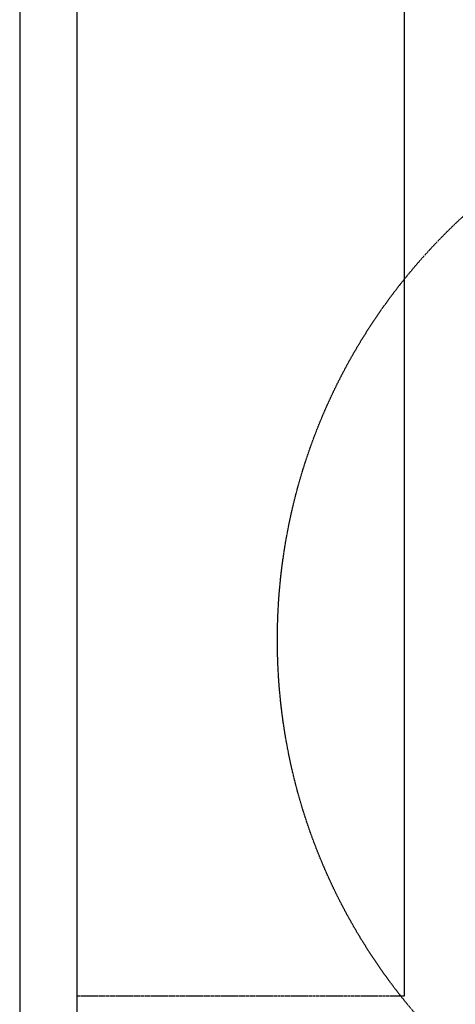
# Model space of a CAD drawing. Header units: inches. Extents: x -4968858 to -265257, y -220693 to 1871410.
# Tile 229 of 256: x -1885238 to -1884965, y 1194171 to 1194789. Entities that reach past the tile are written whole.
import ezdxf

# ---------------------------------------------------------------- set-up
doc = ezdxf.new("R2010")
doc.units = ezdxf.units.IN
doc.header["$MEASUREMENT"] = 0
for name, pattern in [('CENTER', [2, 1.25, -0.25, 0.25, -0.25]), ('CONTINOUS', [0]), ('HIDDEN', [0.375, 0.25, -0.125])]:
    doc.linetypes.add(name, pattern=pattern)
doc.layers.add('GRID', color=8, linetype='Continuous')
doc.layers.add('IPB', color=6, linetype='Continuous')

# ---------------------------------------------------------------- blocks, each defined once
blk = doc.blocks.new('UTCOMBINE')
at = {"color": 6, "linetype": 'CENTER'}
for p, q in [((-716826.97, 45382.89, 0), (-716826.97, 46911.52, 0)), ((-717068.59, 46783.94, 0), (-716862.97, 46783.94, 0))]:
    blk.add_line(p, q, dxfattribs=at)
at = {"color": 6}
for p, q in [((-716862.97, 45726.59, 0), (-716862.97, 46828.94, 0)), ((-716826.97, 45220.29, 0), (-716826.97, 46829.58, 0)), ((-717068.59, 45383.96, 0), (-717068.59, 46783.94, 0)), ((-717068.59, 45383.96, 0), (-717068.59, 46783.94, 0))]:
    blk.add_line(p, q, dxfattribs=at)
at = {"layer": 'IPB', "linetype": 'HIDDEN'}
blk.add_circle((-717350.27, 46560.06, 0), 361.31, dxfattribs=at)
blk = doc.blocks.new('TFMR YARD')
at = {"layer": 'GRID', "color": 1, "rotation": 180}
blk.add_blockref('UTCOMBINE', (-795623.35, 296115.83, 0), dxfattribs=at)

msp = doc.modelspace()

# ---------------------------------------------------------------- block references
at = {"color": 1, "linetype": 'CONTINOUS', "lineweight": 15}
msp.add_blockref('TFMR YARD', (-1806442.03, 944843.99), dxfattribs=at)

doc.saveas('drawing.dxf')
